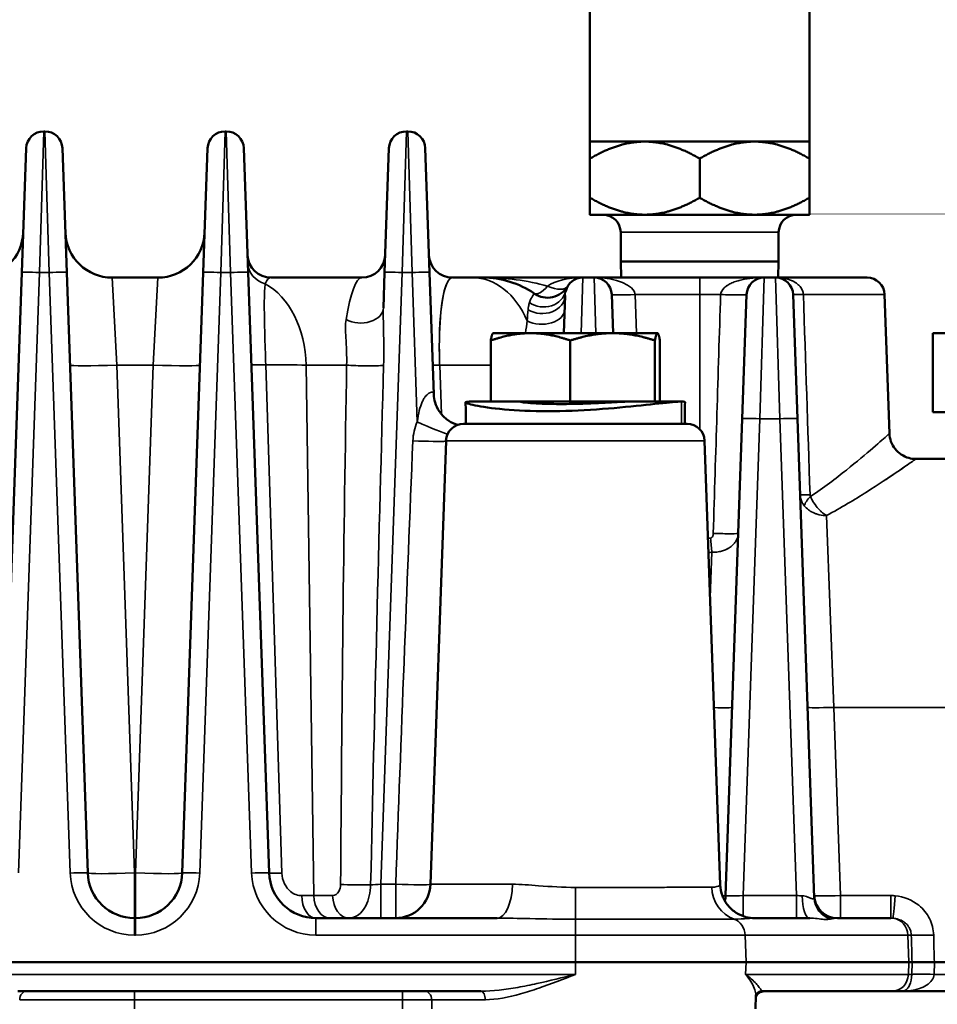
# Model space of a CAD drawing. Header units: inches. Extents: x 1 to 237, y 4 to 150.
# Tile 50 of 151: x 42.09 to 45.22, y 128.65 to 132.01. Entities that reach past the tile are written whole.
import ezdxf

# ---------------------------------------------------------------- set-up
doc = ezdxf.new("R2010")
doc.units = ezdxf.units.IN
doc.header["$LTSCALE"] = 7
doc.header["$MEASUREMENT"] = 0
for name, color, linetype, lineweight in [('Dimension (ANSI)', 7, 'Continuous', 25), ('Visible (ANSI)', 7, 'Continuous', 50), ('Visible Narrow (ANSI)', 7, 'Continuous', 35)]:
    doc.layers.add(name, color=color, linetype=linetype, lineweight=lineweight)
doc.styles.add('Dimension Text', font='tahoma.ttf')
doc.dimstyles.new('Dual Dimension', dxfattribs={"dimscale": 7, "dimtxt": 0.12, "dimasz": 0.098425, "dimexe": 0.125, "dimexo": 0.0625, "dimgap": 0.031496, "dimtad": 0, "dimtih": 1, "dimtoh": 1, "dimrnd": 1e-08, "dimzin": 4, "dimdsep": 46, "dimtxsty": 'Dimension Text', "dimcen": 0.09, "dimdle": 0.393701, "dimclrd": 256, "dimclre": 256, "dimclrt": 256, "dimadec": 0, "dimazin": 1, "dimtfac": 1, "dimtofl": 0, "dimtmove": 0, "dimatfit": 3, "dimfxl": 1, "dimtolj": 1, "dimtzin": 4, "dimlwd": -1, "dimlwe": -1, "dimarcsym": 0})

# ---------------------------------------------------------------- blocks, each defined once
blk = doc.blocks.new('*D8')
at = {"layer": 'Defpoints', "color": 0, "transparency": 16777216}
for p in [(25.3817, 133.9097), (45.8457, 133.9097), (38.3304, 57.2303)]:
    blk.add_point(p, dxfattribs=at)
at = {"layer": 'Dimension (ANSI)', "transparency": 16777216}
for p, q in [((45.4082, 133.9097), (24.5067, 133.9097)), ((25.3817, 133.2207), (25.3817, 97.4558)), ((25.3817, 57.9193), (25.3817, 93.6842)), ((37.8929, 57.2303), (24.5067, 57.2303))]:
    blk.add_line(p, q, dxfattribs=at)
for points in [[(25.2668, 133.2207), (25.4965, 133.2207), (25.3817, 133.9097)], [(25.2668, 57.9193), (25.4965, 57.9193), (25.3817, 57.2303)]]:
    blk.add_solid(points, dxfattribs=at)
at = {"layer": 'Dimension (ANSI)', "transparency": 16777216, "insert": (25.3817, 95.57), "char_height": 0.84, "attachment_point": 5, "style": 'Dimension Text'}
blk.add_mtext('\\A1;{\\H3.0x;(}\\S76.68^ 1947.7 mm;{\\H3.0x;)}', dxfattribs=at)
blk = doc.blocks.new('*D9')
at = {"layer": 'Defpoints', "color": 0, "transparency": 16777216}
for p in [(66.3071, 137.5674), (66.3071, 126.7502), (31.7642, 110.5335)]:
    blk.add_point(p, dxfattribs=at)
at = {"layer": 'Dimension (ANSI)', "transparency": 16777216}
for p, q in [((31.7642, 110.971), (31.7642, 138.4424)), ((66.3071, 127.1877), (66.3071, 138.4424)), ((32.4532, 137.5674), (45.1175, 137.5674)), ((65.6181, 137.5674), (52.9538, 137.5674))]:
    blk.add_line(p, q, dxfattribs=at)
for points in [[(32.4532, 137.6823), (32.4532, 137.4526), (31.7642, 137.5674)], [(65.6181, 137.6823), (65.6181, 137.4526), (66.3071, 137.5674)]]:
    blk.add_solid(points, dxfattribs=at)
at = {"layer": 'Dimension (ANSI)', "transparency": 16777216, "insert": (49.0356, 137.5674), "char_height": 0.84, "attachment_point": 5, "style": 'Dimension Text'}
blk.add_mtext('\\A1;{\\H3.0x;(}\\S34.54^ 877.4 mm;{\\H3.0x;)}', dxfattribs=at)

msp = doc.modelspace()

# ---------------------------------------------------------------- linework, layer by layer
at = {"layer": 'Visible (ANSI)'}
for p, q in [((44.0372, 132.7217), (44.0372, 131.5967)), ((44.7872, 132.7217), (44.7872, 131.5967)), ((42.1742, 131.6317), (42.1701, 131.6317)), ((42.7942, 131.6317), (42.7901, 131.6317)), ((43.4142, 131.6317), (43.4101, 131.6317)), ((44.0372, 131.5967), (44.2247, 131.5967)), ((44.2247, 131.5967), (44.5997, 131.5967)), ((44.5997, 131.5967), (44.7872, 131.5967)), ((42.0953, 131.1491), (42.1102, 131.5738)), ((42.2342, 131.5738), (42.249, 131.1491)), ((42.7153, 131.1491), (42.7302, 131.5738)), ((42.8542, 131.5738), (42.869, 131.1491)), ((43.3353, 131.1491), (43.3502, 131.5738)), ((43.4742, 131.5738), (43.489, 131.1491)), ((44.0372, 131.5386), (44.0372, 131.4047)), ((44.4122, 131.5386), (44.4122, 131.4047)), ((44.7872, 131.5386), (44.7872, 131.4047)), ((44.0372, 131.3467), (44.2247, 131.3467)), ((44.2247, 131.3467), (44.5997, 131.3467)), ((44.5997, 131.3467), (44.7872, 131.3467)), ((44.1422, 131.1867), (44.1422, 131.2867)), ((44.6822, 131.1867), (44.6822, 131.2867)), ((44.1422, 131.1867), (44.6822, 131.1867)), ((44.1441, 131.1317), (44.1422, 131.1867)), ((44.6803, 131.1317), (44.6822, 131.1867)), ((42.0953, 131.1491), (42.0236, 129.0961)), ((42.3207, 129.0961), (42.249, 131.1491)), ((42.7153, 131.1491), (42.6436, 129.0961)), ((42.9407, 129.0961), (42.869, 131.1491)), ((43.3353, 131.1491), (43.3311, 131.0283)), ((43.5036, 130.7325), (43.489, 131.1491)), ((42.5602, 131.1317), (42.4042, 131.1317)), ((43.2575, 131.1317), (42.9469, 131.1317)), ((43.636, 131.1317), (43.5669, 131.1317)), ((43.636, 131.1317), (43.6711, 131.1317)), ((44.0127, 131.1317), (43.6711, 131.1317)), ((44.0517, 131.1317), (44.0127, 131.1317)), ((44.4122, 131.1317), (44.0517, 131.1317)), ((44.4122, 131.1317), (44.6327, 131.1317)), ((44.6717, 131.1317), (44.6327, 131.1317)), ((44.6717, 131.1317), (44.9842, 131.1317)), ((43.9481, 130.9417), (43.9526, 131.0703)), ((44.1117, 131.0738), (44.1163, 130.9417)), ((44.5579, 130.6491), (44.5727, 131.0738)), ((44.7317, 131.0738), (44.7465, 130.6491)), ((45.0442, 131.0738), (45.0608, 130.5985)), ((43.698, 130.7077), (43.698, 130.9166)), ((43.7062, 130.9417), (43.7058, 130.9414)), ((43.834, 130.9417), (43.7062, 130.9417)), ((44.1146, 130.9417), (43.834, 130.9417)), ((43.9701, 130.7077), (43.9701, 130.9166)), ((44.2678, 130.9417), (44.1146, 130.9417)), ((44.2592, 130.7077), (44.2592, 130.9166)), ((44.2682, 130.9417), (44.2678, 130.9417)), ((44.2682, 130.9417), (44.2686, 130.9414)), ((44.2764, 130.7077), (44.2764, 130.9166)), ((45.2092, 130.9417), (46.6692, 130.9417)), ((45.2092, 130.9417), (45.2092, 130.6717)), ((43.6244, 130.7077), (43.698, 130.7077)), ((43.9701, 130.7077), (43.698, 130.7077)), ((43.7997, 130.7071), (43.7997, 130.7077)), ((44.2592, 130.7077), (43.9701, 130.7077)), ((43.9872, 130.6768), (43.9872, 130.6768)), ((44.2647, 130.7077), (44.2592, 130.7077)), ((44.2647, 130.7077), (44.35, 130.7077)), ((44.5579, 130.6491), (44.5009, 129.0189)), ((44.8037, 129.0116), (44.7465, 130.6491)), ((46.6692, 130.6717), (45.2092, 130.6717)), ((44.3692, 130.6317), (43.6051, 130.6317)), ((43.5452, 130.5738), (43.4922, 129.0575)), ((44.4292, 130.5738), (44.4822, 129.0562)), ((45.9942, 130.5117), (45.1507, 130.5117)), ((44.8511, 130.1777), (44.8511, 130.1777)), ((44.1099, 129.0468), (44.1099, 129.0468)), ((42.4837, 128.9417), (42.4806, 128.9417)), ((43.72, 128.9417), (43.1006, 128.9417)), ((44.7882, 128.9417), (44.5996, 128.9417)), ((45.0658, 128.9417), (44.8834, 128.9417)), ((39.7363, 128.7917), (43.9881, 128.7917)), ((44.5707, 128.7917), (43.9881, 128.7917)), ((44.5707, 128.7917), (45.127, 128.7917)), ((45.138, 128.7917), (45.127, 128.7917)), ((46.0522, 128.7917), (45.2143, 128.7917)), ((42.0816, 128.6917), (43.6646, 128.6917)), ((44.6236, 128.6917), (45.0692, 128.6917)), ((45.1025, 128.6917), (45.0692, 128.6917)), ((45.1025, 128.6917), (46.0508, 128.6917)), ((44.6025, 128.6317), (44.604, 128.6768))]:
    msp.add_line(p, q, dxfattribs=at)
for centre, radius, start, end in [((42.1701, 131.5717), 0.06, 90, 178), ((42.1742, 131.5717), 0.06, 2, 90), ((42.7901, 131.5717), 0.06, 90, 178), ((42.7942, 131.5717), 0.06, 2, 90), ((43.4101, 131.5717), 0.06, 90, 178), ((43.4142, 131.5717), 0.06, 2, 90), ((44.0822, 131.2867), 0.06, 0, 90), ((44.7422, 131.2867), 0.06, 90, 180), ((41.9402, 131.2917), 0.16, 270, 358), ((42.4042, 131.2917), 0.16, 182, 270), ((42.5602, 131.2917), 0.16, 270, 358), ((42.9469, 131.2117), 0.08, 182, 270), ((43.2575, 131.2117), 0.08, 270, 358), ((43.5669, 131.2117), 0.08, 182, 270), ((43.2569, 131.1941), 0.08, 257.163, 257.1651), ((43.6711, 130.8217), 0.31, 55.4694, 90), ((44.0127, 131.0717), 0.06, 90, 166.4539), ((44.0517, 131.0717), 0.06, 2, 90), ((44.6327, 131.0717), 0.06, 90, 178), ((44.6717, 131.0717), 0.06, 2, 90), ((44.9842, 131.0717), 0.06, 2, 90), ((43.3911, 130.8217), 0.31, 61.0389, 61.0405), ((43.8922, 131.1429), 0.08, 235.4694, 329.388), ((43.6051, 130.5717), 0.06, 90, 178), ((44.3692, 130.5717), 0.06, 2, 90), ((42.4806, 129.1017), 0.16, 182, 270), ((42.4837, 129.1017), 0.16, 270, 358), ((43.1006, 129.1017), 0.16, 182, 270), ((43.3723, 129.0617), 0.12, 270, 358), ((44.302, 129.0617), 0.12, 187.0787, 187.0804), ((44.421, 129.0217), 0.08, 344.7758, 358), ((44.8834, 129.0217), 0.08, 182, 270), ((43.1513, 129.0317), 0.09, 294.7885, 294.8856), ((44.6327, 128.6617), 0.03, 90, 164.1614)]:
    msp.add_arc(centre, radius, start, end, dxfattribs=at)
for centre, major_axis, ratio, start_param, end_param in [((43.6636, 130.1666), (0.1216, 0.9579), 0.968243, 0.09746, 0.119133), ((44.8433, 130.3242), (0.0266, -0.001), 0.231322, 4.770008, 4.811272)]:
    msp.add_ellipse(centre, major_axis=major_axis, ratio=ratio, start_param=start_param, end_param=end_param, dxfattribs=at)
for points, weights in [([(44.0372, 131.5386), (44.0372, 131.5967), (44.0372, 131.5967)], [1, 1.0379548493, 1]), ([(44.2247, 131.5967), (44.1377, 131.5967), (44.0372, 131.5386)], [1, 1.0379548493, 1]), ([(44.4122, 131.5386), (44.3117, 131.5967), (44.2247, 131.5967)], [1, 1.0379548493, 1]), ([(44.5997, 131.5967), (44.5127, 131.5967), (44.4122, 131.5386)], [1, 1.0379548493, 1]), ([(44.7872, 131.5386), (44.6867, 131.5967), (44.5997, 131.5967)], [1, 1.0379548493, 1]), ([(44.7872, 131.5967), (44.7872, 131.5967), (44.7872, 131.5386)], [1, 1.0379548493, 1]), ([(44.0372, 131.4047), (44.1377, 131.3467), (44.2247, 131.3467)], [1, 1.0379548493, 1]), ([(44.0372, 131.3467), (44.0372, 131.3467), (44.0372, 131.4047)], [1, 1.0379548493, 1]), ([(44.2247, 131.3467), (44.3117, 131.3467), (44.4122, 131.4047)], [1, 1.0379548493, 1]), ([(44.4122, 131.4047), (44.5127, 131.3467), (44.5997, 131.3467)], [1, 1.0379548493, 1]), ([(44.5997, 131.3467), (44.6867, 131.3467), (44.7872, 131.4047)], [1, 1.0379548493, 1]), ([(44.7872, 131.4047), (44.7872, 131.3467), (44.7872, 131.3467)], [1, 1.0379548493, 1]), ([(43.834, 130.9417), (43.7709, 130.9417), (43.698, 130.9166)], [1, 1.0379548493, 1]), ([(43.698, 130.9166), (43.7022, 130.9393), (43.7058, 130.9414)], [1, 1.03433853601, 1.00654350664]), ([(43.9701, 130.9166), (43.8972, 130.9417), (43.834, 130.9417)], [1, 1.0379548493, 1]), ([(44.1146, 130.9417), (44.0475, 130.9417), (43.9701, 130.9166)], [1, 1.0379548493, 1]), ([(44.2592, 130.9166), (44.1817, 130.9417), (44.1146, 130.9417)], [1, 1.0379548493, 1]), ([(44.2678, 130.9417), (44.2638, 130.9417), (44.2592, 130.9166)], [1, 1.0379548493, 1]), ([(44.2764, 130.9166), (44.2718, 130.9417), (44.2678, 130.9417)], [1, 1.0379548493, 1])]:
    msp.add_rational_spline(points, weights, degree=2, dxfattribs=at)
for points, knots in [([(43.6741, 131.1317), (43.6733, 131.1317), (43.6724, 131.1317), (43.6714, 131.1317), (43.6713, 131.1317), (43.6711, 131.1317)], [-0.007669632, -0.007669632, -0.007669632, -0.007669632, 0, 0, 0.001277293, 0.001277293, 0.001277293, 0.001277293]), ([(43.6711, 131.1317), (43.6713, 131.1317), (43.6715, 131.1317), (43.6719, 131.1317), (43.672, 131.1317), (43.6723, 131.1317), (43.6726, 131.1317), (43.6729, 131.1317), (43.6731, 131.1317), (43.6732, 131.1317)], [0, 0, 0, 0, 0.001814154, 0.001814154, 0.002738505, 0.002738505, 0.00459507, 0.00459507, 0.005631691, 0.005631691, 0.005631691, 0.005631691]), ([(43.5036, 130.7325), (43.5039, 130.7234), (43.5055, 130.7139), (43.5113, 130.6943), (43.516, 130.6842), (43.5288, 130.6646), (43.5375, 130.6553), (43.5566, 130.6403), (43.5674, 130.6346), (43.5805, 130.63), (43.5833, 130.6292), (43.5859, 130.6285)], [0, 0, 0, 0, 0.0757488, 0.0757488, 0.1622644, 0.1622644, 0.2601964, 0.2601964, 0.3564399, 0.3564399, 0.3821728, 0.3821728, 0.3821728, 0.3821728]), ([(43.7997, 130.7071), (43.7997, 130.7069), (43.8003, 130.7067), (43.8049, 130.7057), (43.8135, 130.7046), (43.8373, 130.7025), (43.854, 130.7014), (43.8939, 130.6998), (43.917, 130.6994), (43.9398, 130.6994), (43.9626, 130.6994), (43.9881, 130.6998), (44.0376, 130.7014), (44.0616, 130.7025), (44.1022, 130.7046), (44.1215, 130.7057), (44.1517, 130.7072), (44.1626, 130.7077), (44.1686, 130.7077)], [2.271818, 2.271818, 2.271818, 2.271818, 2.333457, 2.333457, 2.512954, 2.512954, 2.69245, 2.69245, 2.871947, 2.871947, 2.871947, 3.051444, 3.051444, 3.230941, 3.230941, 3.410438, 3.410438, 3.589934, 3.589934, 3.589934, 3.589934]), ([(45.0608, 130.5985), (45.0611, 130.5892), (45.0629, 130.5798), (45.0694, 130.5621), (45.0741, 130.5536), (45.0859, 130.5386), (45.0931, 130.532), (45.1091, 130.5215), (45.1179, 130.5174), (45.1347, 130.5128), (45.1427, 130.5116), (45.1507, 130.5116)], [0.0001246, 0.0001246, 0.0001246, 0.0001246, 0.0709243, 0.0709243, 0.1434791, 0.1434791, 0.2165117, 0.2165117, 0.2887375, 0.2887375, 0.3493883, 0.3493883, 0.3493883, 0.3493883]), ([(44.8457, 130.3179), (44.8456, 130.318), (44.8455, 130.3181), (44.8454, 130.3181), (44.8452, 130.3182), (44.845, 130.3183), (44.8449, 130.3184)], [-0.0001298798, -0.0001298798, -0.0001298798, -0.0001298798, 0, 0, 0, 0.0002072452, 0.0002072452, 0.0002072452, 0.0002072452]), ([(44.4822, 129.0562), (44.4827, 129.0434), (44.4853, 129.0305), (44.4943, 129.0064), (44.5009, 128.9948), (44.5172, 128.9751), (44.5269, 128.9667), (44.5477, 128.9536), (44.5591, 128.9486), (44.5804, 128.9429), (44.5906, 128.9417), (44.5996, 128.9417)], [0, 0, 0, 0, 0.0997136, 0.0997136, 0.2003739, 0.2003739, 0.2985207, 0.2985207, 0.3963465, 0.3963465, 0.4825044, 0.4825044, 0.4825044, 0.4825044]), ([(45.138, 128.7917), (45.1405, 128.7917), (45.1444, 128.7917), (45.1493, 128.7917), (45.1542, 128.7917), (45.1602, 128.7917), (45.1669, 128.7917), (45.169, 128.7917), (45.171, 128.7917), (45.173, 128.7917), (45.1765, 128.7917), (45.18, 128.7917), (45.1831, 128.7917), (45.1853, 128.7917), (45.1874, 128.7917), (45.1894, 128.7917), (45.1974, 128.7917), (45.2059, 128.7917), (45.2143, 128.7917)], [0, 0, 0, 0, 0.0643046, 0.0643046, 0.0643046, 0.1285716, 0.1285716, 0.1285716, 0.1479107, 0.1479107, 0.1479107, 0.1828104, 0.1828104, 0.1828104, 0.2081261, 0.2081261, 0.2081261, 0.3138703, 0.3138703, 0.3138703, 0.3138703]), ([(44.6236, 128.6917), (44.6199, 128.6917), (44.6142, 128.6899), (44.607, 128.684), (44.6053, 128.6808), (44.6042, 128.6779), (44.6041, 128.6773), (44.6041, 128.6769)], [0, 0, 0, 0, 0.1057235, 0.1057235, 0.203606, 0.203606, 0.2588626, 0.2588626, 0.2588626, 0.2588626])]:
    msp.add_open_spline(points, degree=3, knots=knots, dxfattribs=at)
for points in [[(43.6944, 131.1314), (43.6945, 131.1314), (43.6945, 131.1314), (43.6946, 131.1314)], [(43.6244, 130.7077), (43.6102, 130.7077), (43.6066, 130.7029), (43.6767, 130.687), (43.8086, 130.6742), (43.9755, 130.6742), (44.1446, 130.687), (44.2827, 130.7029), (44.3358, 130.7077), (44.35, 130.7077)], [(43.6131, 130.6317), (43.6128, 130.6563), (43.6125, 130.6809), (43.6122, 130.7055)], [(44.35, 130.7077), (44.3581, 130.7077), (44.3622, 130.7069), (44.3621, 130.7055)], [(44.3621, 130.7055), (44.3619, 130.6809), (44.3616, 130.6563), (44.3613, 130.6317)], [(43.1891, 128.95), (43.1891, 128.95), (43.189, 128.95), (43.189, 128.95)], [(45.1168, 128.6921), (45.1169, 128.6921), (45.117, 128.6921), (45.1171, 128.6921)], [(44.604, 128.6768), (44.604, 128.6768), (44.604, 128.6768), (44.604, 128.6768)]]:
    msp.add_open_spline(points, degree=3, dxfattribs=at)
at = {"layer": 'Visible Narrow (ANSI)'}
for p, q in [((42.1701, 131.6317), (42.1553, 131.1491)), ((42.1891, 131.1491), (42.1742, 131.6317)), ((42.7901, 131.6317), (42.7753, 131.1491)), ((42.8091, 131.1491), (42.7942, 131.6317)), ((43.4101, 131.6317), (43.3953, 131.1491)), ((43.4291, 131.1491), (43.4142, 131.6317)), ((44.6822, 131.2867), (44.1422, 131.2867)), ((42.0836, 129.0961), (42.1553, 131.1491)), ((42.1553, 131.1491), (42.1891, 131.1491)), ((42.1891, 131.1491), (42.2608, 129.0961)), ((42.7036, 129.0961), (42.7753, 131.1491)), ((42.7753, 131.1491), (42.8091, 131.1491)), ((42.8091, 131.1491), (42.8808, 129.0961)), ((43.3223, 129.0575), (43.3953, 131.1491)), ((43.3953, 131.1491), (43.4291, 131.1491)), ((43.4291, 131.1491), (43.4469, 130.6385)), ((42.4042, 131.1317), (42.42, 130.8325)), ((42.5444, 130.8325), (42.5602, 131.1317)), ((44.0127, 131.1317), (44.0068, 130.9417)), ((44.0575, 130.9417), (44.0517, 131.1317)), ((44.4122, 131.1317), (44.4122, 131.0738)), ((44.6327, 131.1317), (44.6178, 130.6491)), ((44.6865, 130.6491), (44.6717, 131.1317)), ((42.9484, 131.0973), (42.9484, 131.0973)), ((42.9514, 131.0951), (42.9514, 131.0951)), ((44.1962, 130.9417), (44.1916, 131.0738)), ((44.1916, 131.0738), (44.4122, 131.0738)), ((44.4122, 131.0738), (44.4122, 130.6136)), ((44.4837, 131.0738), (44.4122, 131.0738)), ((45.0442, 131.0738), (44.7668, 131.0738)), ((43.8747, 131.0313), (43.8747, 131.0313)), ((42.4806, 129.0961), (42.42, 130.8325)), ((42.42, 130.8325), (42.5444, 130.8325)), ((42.5444, 130.8325), (42.4837, 129.0961)), ((42.9843, 129.0959), (42.9292, 130.8334)), ((43.0672, 130.8325), (43.2055, 130.8325)), ((43.0935, 129.0189), (43.0672, 130.8325)), ((43.5294, 130.6651), (43.5235, 130.8325)), ((43.5235, 130.8325), (43.698, 130.8325)), ((43.6244, 130.6998), (43.6244, 130.6998)), ((44.35, 130.6317), (44.35, 130.7077)), ((44.5609, 129.0189), (44.6178, 130.6491)), ((44.6178, 130.6491), (44.6865, 130.6491)), ((44.6865, 130.6491), (44.7435, 129.0189)), ((44.4292, 130.5738), (43.5452, 130.5738)), ((44.8457, 130.3179), (44.8709, 129.6624)), ((44.4479, 130.0378), (44.4539, 130.1924)), ((44.8934, 129.0189), (44.8709, 129.6624)), ((46.0218, 129.6624), (44.8709, 129.6624)), ((42.4837, 129.0961), (42.4806, 129.0961)), ((42.4806, 129.0961), (42.4806, 128.9417)), ((42.4837, 128.9417), (42.4837, 129.0961)), ((43.3732, 129.0575), (43.3223, 129.0575)), ((43.3223, 129.0575), (43.3223, 128.9417)), ((43.3732, 129.0575), (43.3732, 128.9417)), ((43.4922, 129.0575), (43.7721, 129.0575)), ((44.1534, 129.0468), (44.1534, 129.0468)), ((43.1575, 129.0189), (43.0935, 129.0189)), ((44.5609, 129.0189), (44.5609, 128.9486)), ((44.7435, 129.0189), (44.5609, 129.0189)), ((44.7435, 129.0189), (44.7435, 128.9417)), ((45.0658, 129.0189), (44.8934, 129.0189)), ((44.8934, 129.0189), (44.8934, 128.9417)), ((45.0658, 128.9417), (45.0658, 129.0189)), ((42.4806, 128.8838), (42.4806, 128.9417)), ((42.4837, 128.9417), (42.4837, 128.8838)), ((43.1006, 128.8838), (43.1006, 128.9417)), ((43.9881, 128.9381), (43.9881, 128.8838)), ((42.4806, 128.8838), (42.4837, 128.8838)), ((43.1006, 128.8838), (43.9881, 128.8838)), ((43.9881, 128.7917), (43.9881, 128.8838)), ((44.5676, 128.8838), (43.9881, 128.8838)), ((44.5676, 128.8838), (45.1239, 128.8838)), ((44.5707, 128.7917), (44.5676, 128.8838)), ((45.1356, 128.8838), (45.1239, 128.8838)), ((45.127, 128.7917), (45.1239, 128.8838)), ((43.9881, 128.7496), (43.9881, 128.7917)), ((44.5693, 128.7496), (44.5707, 128.7917)), ((45.1256, 128.7496), (45.127, 128.7917)), ((45.138, 128.7917), (45.1369, 128.7496)), ((45.2132, 128.7496), (45.2143, 128.7917)), ((43.9881, 128.7496), (42.0366, 128.7496)), ((45.1256, 128.7496), (44.5693, 128.7496)), ((45.1256, 128.7496), (45.1369, 128.7496)), ((46.0508, 128.7496), (45.2132, 128.7496)), ((42.4803, 128.6627), (42.4803, 128.6917)), ((43.3968, 128.6627), (43.3968, 128.6917)), ((42.088, 128.6627), (42.4803, 128.6627)), ((42.4803, 128.6317), (42.4803, 128.6627)), ((42.4803, 128.6627), (43.3968, 128.6627)), ((43.3968, 128.6627), (43.3968, 128.6317)), ((43.3968, 128.6627), (43.4963, 128.6627)), ((43.4972, 128.6317), (43.4963, 128.6627)), ((43.6796, 128.6627), (43.4963, 128.6627))]:
    msp.add_line(p, q, dxfattribs=at)
for centre, start, end in [((42.4806, 129.1038), 182, 270), ((42.4837, 129.1038), 270, 358), ((43.1006, 129.1038), 182, 270)]:
    msp.add_arc(centre, 0.22, start, end, dxfattribs=at)
for centre, major_axis, ratio, start_param, end_param in [((42.9478, 131.1853), (-0.08, -0.0028), 0.963744, 0, 1.278746), ((42.1553, 131.147), (-0.06, 0.0021), 0.034878, 4.713607, 6.283185), ((42.1891, 131.147), (0.06, 0.0021), 0.034878, 0, 1.569578), ((42.7753, 131.147), (-0.06, 0.0021), 0.034878, 4.713607, 6.283185), ((42.8091, 131.147), (0.06, 0.0021), 0.034878, 0, 1.569578), ((43.3953, 131.147), (-0.06, 0.0021), 0.034878, 4.713607, 6.283185), ((43.4291, 131.147), (0.06, 0.0021), 0.034878, 0, 1.569578), ((42.9605, 130.8217), (-0.0141, 0.31), 0.182116, 6.27491, 6.644653), ((43.2439, 130.8217), (-0.0141, -0.31), 0.182116, 3.149868, 4.153872), ((43.5805, 130.8217), (-0.0141, 0.31), 0.182116, 6.27491, 7.810799), ((43.636, 130.8217), (0, 0.31), 0.707107, 5.263122, 6.283185), ((44.0127, 131.0717), (-0.14, 0), 0.428571, 4.712389, 5.748904), ((44.0517, 131.0717), (0.14, 0), 0.428571, 0.034907, 1.570796), ((42.8482, 130.8217), (0, 0.31), 0.707107, 4.747296, 5.913442), ((43.5805, 130.8217), (0.0141, -0.31), 0.182116, 3.538158, 4.669207), ((43.8766, 131.1045), (0.0778, -0.0187), 0.912635, 4.31081, 6.28318), ((43.8922, 131.1429), (-0.0453, -0.0659), 0.317985, 0, 1.137892), ((43.8922, 131.1429), (0.0689, -0.0407), 0.453776, 4.974694, 6.283185), ((43.8726, 131.0731), (0.08, -0.0028), 0.805703, 4.112043, 6.283185), ((43.9045, 131.1341), (-0.0479, -0.0641), 0.980372, 1.30646, 1.30649), ((44.1916, 131.0765), (-0.08, -0.0028), 0.034878, 0, 1.569578), ((44.4928, 131.0765), (0.08, -0.0028), 0.03907, 4.600351, 6.283185), ((44.8116, 131.0765), (-0.08, -0.0028), 0.018504, 0, 0.974529), ((42.9514, 131.0835), (-0.08, -0.0028), 0.671235, 1.19952, 1.199569), ((43.2512, 131.0311), (0.08, -0.0028), 0.682747, 4.096808, 6.283185), ((43.871, 131.0258), (0.08, -0.0028), 0.670136, 4.088835, 6.283185), ((43.8262, 130.8446), (0.008, 0.2333), 0.044004, 0.711092, 0.932157), ((43.8639, 130.8217), (-0.0141, -0.31), 0.182116, 4.169931, 4.323184), ((42.42, 130.8381), (-0.1599, -0.0056), 0.034878, 0, 1.569578), ((42.5444, 130.8381), (0.1599, -0.0056), 0.034878, 4.713607, 6.283185), ((42.96, 130.8364), (-0.08, -0.0028), 0.02634, 0, 1.173803), ((42.7633, 130.8217), (0.43, 0.0045), 0.025157, 0.7855, 1.17453), ((43.2897, 129.7389), (-0.041, -4.0091), 0.02472, 4.436378, 4.883594), ((43.2621, 130.8353), (-0.08, 0.0014), 0.066466, 0.787005, 2.632172), ((43.3462, 129.7417), (-0.0976, -4.0091), 0.0106, 4.437368, 4.884584), ((42.9508, 130.8217), (-0.7501, -0.0108), 0.01441, 4.179182, 4.179183), ((43.58, 130.8353), (-0.08, -0.0028), 0.014454, 0, 0.784894), ((43.5799, 130.8407), (0.08, 0.0028), 0.034878, 3.926375, 3.926382), ((44.6178, 130.647), (-0.06, 0.0021), 0.034878, 4.713607, 6.283185), ((44.6865, 130.647), (0.06, 0.0021), 0.034878, 0, 1.569578), ((43.5668, 130.5775), (-0.0384, -0.1501), 0.862667, 4.521756, 4.95389), ((43.4469, 130.6427), (0.1098, -0.0484), 0.03194, 4.726462, 5.950417), ((43.4319, 130.5779), (0.1199, -0.0049), 0.034871, 4.71381, 5.949271), ((44.8355, 130.392), (-0.08, -0.0028), 0.018118, 0, 0.957212), ((44.8372, 130.3862), (-0.0662, -0.0449), 0.340166, 5.232516, 5.930002), ((44.7978, 130.3948), (0.0042, 0.0137), 0.522094, 2.150348, 2.70554), ((44.4343, 130.5036), (0.3499, 0.038), 0.748049, 4.649845, 4.674095), ((44.4539, 130.2433), (-0.0057, 0.0798), 0.058581, 1.601622, 2.259531), ((44.4642, 130.26), (0.08, -0.0028), 0.037419, 4.643342, 6.283185), ((44.4363, 130.4348), (0.3943, 0.024), 0.61514, 4.690676, 4.719386), ((44.4335, 129.6655), (0.0899, -0.0031), 0.034878, 5.025385, 6.283185), ((44.8709, 129.6655), (-0.0899, -0.0031), 0.034878, 0, 1.569578), ((42.2608, 129.094), (0.06, 0.0021), 0.034878, 0, 1.569578), ((42.4806, 129.1017), (-0.1599, -0.0056), 0.034878, 0, 1.569578), ((42.4837, 129.1017), (0.1599, -0.0056), 0.034878, 4.713607, 6.283185), ((42.7036, 129.094), (-0.06, 0.0021), 0.034878, 4.713607, 6.283185), ((42.8808, 129.094), (0.06, 0.0021), 0.034878, 0, 1.569578), ((43.0207, 129.0989), (-0.08, -0.0028), 0.02443, 0, 1.09697), ((43.2416, 129.0597), (-0.08, 0.0005), 0.05526, 0.786319, 2.184546), ((43.3225, 129.0617), (-0.0602, -0.0042), 0.068996, 0.948479, 1.562315), ((43.3732, 129.0617), (0.1199, -0.0044), 0.034876, 4.713674, 6.160842), ((43.72, 129.0617), (0, -0.12), 0.434505, 0, 1.53589), ((43.9881, 129.0508), (0.0001, -0.12), 0.001434, 4.747295, 5.93476), ((44.302, 129.0617), (0, 0.12), 0.511986, 1.693493, 1.693504), ((44.5664, 129.0518), (0.0006, -0.12), 0.941433, 4.742364, 5.94654), ((42.7893, 129.0217), (-0.4301, 0.0012), 0.00649, 2.227367, 2.356306), ((43.1006, 129.0217), (0, -0.08), 0.610258, 4.748864, 6.283185), ((43.15, 129.0217), (0, -0.08), 0.707107, 4.747296, 6.283185), ((43.2141, 129.0217), (0, -0.08), 0.707107, 4.747296, 6.283185), ((44.411, 129.0217), (-0.09, 0.0028), 0.031002, 2.644261, 3.141472), ((44.5611, 129.0217), (-0.0601, -0.0028), 0.046197, 6.279413, 7.848991), ((44.7433, 129.0217), (-0.0601, 0.0028), 0.046197, 1.575787, 1.900845), ((44.7882, 129.0217), (0, -0.08), 0.319482, 4.756607, 6.283185), ((44.8934, 129.0217), (-0.09, -0.0028), 0.031002, 0.00012, 1.569699), ((44.8836, 129.0144), (-0.08, -0.0028), 0.993364, 0, 1.233333), ((45.064, 128.8789), (0.1484, 0.0141), 0.938558, 1.36831, 1.46996), ((45.0809, 129.0209), (-0.0076, -0.0796), 0.003336, 0.034714, 1.536049), ((44.5113, 128.8817), (0, 0.06), 0.939693, 4.747296, 5.951467), ((44.8883, 128.8817), (-0.0749, 0.0104), 0.789118, 4.886295, 5.209193), ((45.064, 128.8817), (0.0738, 0.0042), 0.811518, 1.398424, 1.500073), ((45.0676, 128.8817), (0, 0.06), 0.939693, 4.747296, 6.181535), ((45.212, 128.8865), (-0.08, -0.0021), 0.034888, 0.300179, 1.569898), ((45.0692, 128.7517), (0, -0.06), 0.939693, 0, 1.53589), ((45.2132, 128.7468), (-0.08, 0.0021), 0.034888, 4.713286, 5.981452), ((42.1113, 128.6617), (0, 0.03), 0.777461, 0, 1.53589), ((43.4723, 128.6617), (0, 0.03), 0.798985, 4.747296, 6.283185), ((43.6646, 128.6617), (0, 0.03), 0.501163, 4.747296, 6.283185)]:
    msp.add_ellipse(centre, major_axis=major_axis, ratio=ratio, start_param=start_param, end_param=end_param, dxfattribs=at)
for points in [[(43.8922, 131.1022), (43.8237, 131.1224), (43.7486, 131.1314), (43.6741, 131.1317)], [(43.961, 131.1022), (43.961, 131.1022), (43.961, 131.1022), (43.9611, 131.1021)], [(44.5034, 131.103), (44.5049, 131.1041), (44.5064, 131.1051), (44.508, 131.1061)], [(44.4837, 131.0738), (44.4754, 130.8016), (44.467, 130.5294), (44.4586, 130.2572)], [(44.7895, 130.3892), (44.7819, 130.6174), (44.7743, 130.8456), (44.7668, 131.0738)], [(43.5277, 131.0141), (43.5277, 131.0142), (43.5277, 131.0143), (43.5277, 131.0144)], [(43.881, 130.9723), (43.881, 130.9724), (43.881, 130.9724), (43.881, 130.9724)], [(43.4319, 130.5738), (43.4113, 130.0684), (43.3918, 129.5629), (43.3732, 129.0575)], [(45.1204, 130.4902), (45.1032, 130.4781), (45.0791, 130.4615), (45.0495, 130.4419)], [(44.5086, 130.2055), (44.5073, 130.2048), (44.5059, 130.2041), (44.5046, 130.2034)], [(45.1356, 128.8838), (45.1364, 128.8531), (45.1372, 128.8224), (45.138, 128.7917)], [(45.2143, 128.7917), (45.2135, 128.8224), (45.2127, 128.8531), (45.212, 128.8838)]]:
    msp.add_open_spline(points, degree=3, dxfattribs=at)
for points, knots in [([(44.6327, 131.1317), (44.6326, 131.1317), (44.6325, 131.1317), (44.6259, 131.1317), (44.6129, 131.1314), (44.5936, 131.1301), (44.5748, 131.1279), (44.5563, 131.1245), (44.5388, 131.12), (44.5224, 131.114), (44.5076, 131.1064), (44.4912, 131.094), (44.4843, 131.082), (44.4837, 131.0738)], [-0.0009779, -0.0009779, -0.0009779, -0.0009779, 0, 0, 0.0732543, 0.1465085, 0.2197628, 0.2930171, 0.3662713, 0.4395256, 0.5127799, 0.5860341, 0.7325427, 0.7325427, 0.7325427, 0.7325427]), ([(44.5895, 131.1295), (44.5909, 131.1297), (44.605, 131.1311), (44.6194, 131.1317), (44.6325, 131.1317), (44.6326, 131.1317), (44.6327, 131.1317)], [0.569622, 0.569622, 0.569622, 0.569622, 0.5860341, 0.7325427, 0.7325427, 0.7335206, 0.7335206, 0.7335206, 0.7335206]), ([(44.7668, 131.0738), (44.7665, 131.0785), (44.7654, 131.0833), (44.7616, 131.0924), (44.7589, 131.0967), (44.753, 131.1039), (44.75, 131.1068), (44.7417, 131.1136), (44.7359, 131.1171), (44.7283, 131.1207), (44.727, 131.1213), (44.7177, 131.1252), (44.709, 131.1276), (44.6909, 131.1309), (44.6815, 131.1316), (44.6719, 131.1317), (44.6718, 131.1317), (44.6717, 131.1317)], [0, 0, 0, 0, 0.0849796, 0.0849796, 0.1693434, 0.1693434, 0.2344319, 0.2344319, 0.3319511, 0.3319511, 0.3516479, 0.3516479, 0.4701413, 0.4701413, 0.5860799, 0.5860799, 0.587042, 0.587042, 0.587042, 0.587042]), ([(42.9292, 130.8334), (42.9279, 130.87), (42.9266, 130.9063), (42.9257, 130.9398), (42.9249, 130.97), (42.9244, 130.998), (42.9242, 131.022), (42.9242, 131.0247), (42.9241, 131.0274), (42.9241, 131.03), (42.924, 131.0608), (42.9245, 131.0844), (42.926, 131.1001), (42.9263, 131.1036), (42.9267, 131.1068), (42.9272, 131.1096), (42.9272, 131.11), (42.9273, 131.1103), (42.9274, 131.1107)], [0, 0, 0, 0, 0.351282, 0.351282, 0.351282, 0.666836, 0.666836, 0.666836, 0.702563, 0.702563, 0.702563, 1.120806, 1.120806, 1.120806, 1.216044, 1.216044, 1.216044, 1.229486, 1.229486, 1.229486, 1.229486]), ([(43.9526, 131.0703), (43.9527, 131.0745), (43.9531, 131.078), (43.9535, 131.081), (43.9537, 131.0828), (43.954, 131.0843), (43.9543, 131.0857)], [-0.1615432, -0.1615432, -0.1615432, -0.1615432, -0.0608448, -0.0608448, -0.0608448, 0, 0, 0, 0]), ([(43.8304, 131.0464), (43.829, 131.0423), (43.8279, 131.0378), (43.827, 131.0327), (43.8264, 131.0292), (43.8259, 131.0255), (43.8256, 131.0215)], [0.0000002, 0.0000002, 0.0000002, 0.0000002, 0.0961228, 0.0961228, 0.0961228, 0.1615425, 0.1615425, 0.1615425, 0.1615425]), ([(43.8468, 131.077), (43.8468, 131.077), (43.8425, 131.0721), (43.8337, 131.0563), (43.8304, 131.0464)], [0, 0, 0, 0, 0.3162134, 0.5533735, 0.5533735, 0.5533735, 0.5533735]), ([(43.3318, 130.8315), (43.333, 130.8722), (43.3321, 130.9431), (43.3303, 131.0055), (43.3311, 131.0283)], [0, 0, 0, 0, 0.3108178, 0.5439312, 0.5439312, 0.5439312, 0.5439312]), ([(43.2034, 130.9881), (43.2006, 130.9704), (43.2032, 130.9211), (43.2064, 130.8648), (43.2055, 130.8325)], [-0.5439312, -0.5439312, -0.5439312, -0.5439312, -0.3108178, 0, 0, 0, 0]), ([(43.5036, 130.7325), (43.5036, 130.733), (43.5035, 130.7338), (43.5034, 130.7352), (43.5029, 130.7373), (43.5017, 130.739), (43.5002, 130.7398), (43.4984, 130.7401), (43.4948, 130.74), (43.4873, 130.7375), (43.4778, 130.7298), (43.4698, 130.7186), (43.462, 130.7037), (43.4534, 130.6782), (43.4486, 130.6523), (43.4469, 130.6385)], [-0.8145059, -0.8145059, -0.8145059, -0.8145059, -0.7999612, -0.7854164, -0.7563269, -0.6981479, -0.6545137, -0.6399689, -0.5817899, -0.465432, -0.349074, -0.290895, -0.232716, -0.116358, 0, 0, 0, 0]), ([(45.0608, 130.5985), (45.0607, 130.5985), (45.0543, 130.5926), (45.0111, 130.5543), (44.9186, 130.4762), (44.8365, 130.414), (44.791, 130.3834)], [2.5277, 2.5277, 2.5277, 2.5277, 2.798336, 3.340555, 3.882775, 4.424995, 4.424995, 4.424995, 4.424995]), ([(44.8457, 130.3179), (44.8964, 130.3453), (44.9889, 130.4011), (45.0939, 130.4715), (45.1433, 130.5063), (45.1507, 130.5116), (45.1507, 130.5116)], [-4.415416, -4.415416, -4.415416, -4.415416, -3.882775, -3.340555, -2.798336, -2.527705, -2.527705, -2.527705, -2.527705]), ([(44.7556, 130.3892), (44.7557, 130.3846), (44.7564, 130.38), (44.7589, 130.3709), (44.7607, 130.3664), (44.7649, 130.3585), (44.7672, 130.355), (44.7698, 130.3517)], [0, 0, 0, 0, 0.00590304, 0.00590304, 0.01135985, 0.01135985, 0.01575791, 0.01575791, 0.01575791, 0.01575791]), ([(44.8449, 130.3184), (44.8407, 130.321), (44.8364, 130.3241), (44.8298, 130.3296), (44.8274, 130.3317), (44.82, 130.339), (44.8151, 130.3445), (44.8052, 130.3573), (44.8004, 130.3647), (44.7944, 130.376), (44.7926, 130.3797), (44.791, 130.3834)], [0.00020725, 0.00020725, 0.00020725, 0.00020725, 0.00562733, 0.00562733, 0.00878545, 0.00878545, 0.01559782, 0.01559782, 0.02338299, 0.02338299, 0.02697602, 0.02697602, 0.02697602, 0.02697602]), ([(44.7698, 130.3517), (44.774, 130.3464), (44.779, 130.3417), (44.7846, 130.3375), (44.7856, 130.3367), (44.7867, 130.336), (44.7878, 130.3353), (44.7886, 130.3347), (44.7895, 130.3341), (44.7903, 130.3336), (44.7962, 130.3299), (44.8027, 130.3268), (44.8095, 130.3244), (44.8109, 130.3239), (44.8123, 130.3235), (44.8137, 130.323), (44.8227, 130.3202), (44.8321, 130.3186), (44.8415, 130.3181), (44.8425, 130.318), (44.8435, 130.318), (44.8446, 130.318)], [-0.0269759, -0.0269759, -0.0269759, -0.0269759, -0.02017251, -0.02017251, -0.02017251, -0.0189098, -0.0189098, -0.0189098, -0.01793419, -0.01793419, -0.01793419, -0.01123834, -0.01123834, -0.01123834, -0.00985378, -0.00985378, -0.00985378, -0.00116854, -0.00116854, -0.00116854, -0.00020849, -0.00020849, -0.00020849, -0.00020849]), ([(44.4586, 130.2572), (44.4586, 130.257), (44.4586, 130.2565), (44.4585, 130.2555), (44.4583, 130.2537), (44.4577, 130.2503), (44.4563, 130.2465), (44.4541, 130.2432), (44.452, 130.2413), (44.4503, 130.2406), (44.4494, 130.2405)], [-0.05397486, -0.05397486, -0.05397486, -0.05397486, -0.05204718, -0.05011951, -0.04626416, -0.03855347, -0.02313208, -0.01542139, -0.00771069, 0, 0, 0, 0]), ([(44.4529, 130.2422), (44.4533, 130.2425), (44.4538, 130.243), (44.4543, 130.2436), (44.4545, 130.2438)], [-0.042954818, -0.042954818, -0.042954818, -0.042954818, -0.038556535, -0.036814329, -0.036814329, -0.036814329, -0.036814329]), ([(44.4539, 130.1924), (44.4596, 130.1923), (44.4653, 130.1927), (44.4737, 130.1938), (44.4766, 130.1943), (44.4847, 130.196), (44.4895, 130.1973), (44.4963, 130.1997), (44.4984, 130.2006), (44.5037, 130.2029), (44.5066, 130.2044), (44.512, 130.2074), (44.5144, 130.209), (44.5203, 130.2132), (44.5236, 130.2161), (44.5296, 130.2221), (44.5323, 130.2254), (44.5354, 130.23), (44.5361, 130.2313), (44.5391, 130.2365), (44.5409, 130.2405), (44.5427, 130.2467), (44.5432, 130.2488), (44.5437, 130.2519), (44.5439, 130.253), (44.5441, 130.2551), (44.5442, 130.2562), (44.5442, 130.2572)], [0, 0, 0, 0, 0.00490787, 0.00490787, 0.00771069, 0.00771069, 0.01284106, 0.01284106, 0.01542139, 0.01542139, 0.01940978, 0.01940978, 0.02313208, 0.02313208, 0.0293377, 0.0293377, 0.03606342, 0.03606342, 0.03855347, 0.03855347, 0.04626416, 0.04626416, 0.05011951, 0.05011951, 0.05204718, 0.05204718, 0.05397486, 0.05397486, 0.05397486, 0.05397486]), ([(44.4564, 130.2472), (44.4566, 130.2476), (44.457, 130.2486), (44.4574, 130.2497), (44.4576, 130.2503)], [-0.026425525, -0.026425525, -0.026425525, -0.026425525, -0.023133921, -0.017975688, -0.017975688, -0.017975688, -0.017975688]), ([(43.0518, 129.0187), (43.039, 129.0187), (43.0162, 129.026), (42.9909, 129.0577), (42.9847, 129.0831), (42.9843, 129.0959)], [0.1747231, 0.1747231, 0.1747231, 0.1747231, 0.3210441, 0.4185915, 0.5161389, 0.5161389, 0.5161389, 0.5161389]), ([(43.185, 129.0569), (43.185, 129.0482), (43.1799, 129.0281), (43.1658, 129.0189), (43.1575, 129.0189)], [0, 0, 0, 0, 0.0665851, 0.1553651, 0.1553651, 0.1553651, 0.1553651]), ([(43.2141, 128.9417), (43.2362, 128.9417), (43.2732, 128.9695), (43.287, 129.0297), (43.2876, 129.0558)], [-0.1553651, -0.1553651, -0.1553651, -0.1553651, -0.0665851, 0, 0, 0, 0]), ([(43.9879, 129.0467), (43.9453, 129.0466), (43.8709, 129.0518), (43.8009, 129.0575), (43.7721, 129.0575)], [0, 0, 0, 0, 0.4029308, 0.7051289, 0.7051289, 0.7051289, 0.7051289]), ([(44.4535, 129.0477), (44.4446, 129.0476), (44.4336, 129.0475), (44.408, 129.0474), (44.3934, 129.0474), (44.3741, 129.0473), (44.371, 129.0473), (44.3515, 129.0472), (44.3335, 129.0472), (44.295, 129.0471), (44.2743, 129.047), (44.2472, 129.047), (44.2417, 129.047), (44.2136, 129.0469), (44.1901, 129.0469), (44.1416, 129.0468), (44.1165, 129.0468), (44.0657, 129.0467), (44.0398, 129.0467), (44.0052, 129.0467), (43.9965, 129.0467), (43.9879, 129.0467)], [0, 0, 0, 0, 0.25058, 0.25058, 0.501162, 0.501162, 0.547113, 0.547113, 0.790149, 0.790149, 1.033209, 1.033209, 1.094226, 1.094226, 1.340581, 1.340581, 1.586854, 1.586854, 1.833144, 1.833144, 1.914896, 1.914896, 1.914896, 1.914896]), ([(44.4822, 129.0562), (44.4822, 129.0554), (44.4796, 129.0515), (44.4673, 129.0477), (44.4535, 129.0477)], [6.8741637, 6.8741637, 6.8741637, 6.8741637, 7.0244407, 7.4120373, 7.4120373, 7.4120373, 7.4120373]), ([(44.8037, 129.0116), (44.8037, 129.0101), (44.8032, 129.009), (44.8011, 129.0078), (44.7994, 129.0076), (44.7967, 129.0081), (44.7961, 129.0083), (44.7925, 129.0093), (44.789, 129.0109), (44.7837, 129.013), (44.7826, 129.0135), (44.7758, 129.016), (44.7694, 129.0179), (44.7627, 129.0181)], [0, 0, 0, 0, 0.0841856, 0.0841856, 0.168286, 0.168286, 0.1905281, 0.1905281, 0.2902547, 0.2902547, 0.3175468, 0.3175468, 0.4445655, 0.4445655, 0.4445655, 0.4445655]), ([(45.212, 128.8838), (45.2114, 128.9033), (45.2017, 128.9421), (45.1576, 128.9966), (45.1101, 129.0153), (45.0809, 129.0181)], [0, 0, 0, 0, 0.1490611, 0.2981223, 0.521714, 0.521714, 0.521714, 0.521714]), ([(43.72, 128.9417), (43.7557, 128.9417), (43.8427, 128.9398), (43.9352, 128.938), (43.9881, 128.9381)], [-0.7051289, -0.7051289, -0.7051289, -0.7051289, -0.4029308, 0, 0, 0, 0]), ([(43.9881, 128.9381), (44.0886, 128.9381), (44.256, 128.9381), (44.4387, 128.9383), (44.5068, 128.9383), (44.5297, 128.9384)], [-1.914896, -1.914896, -1.914896, -1.914896, -1.094226, -0.547113, 0, 0, 0, 0]), ([(44.5297, 128.9384), (44.547, 128.9384), (44.5737, 128.94), (44.5929, 128.9417), (44.5996, 128.9417)], [-7.4120373, -7.4120373, -7.4120373, -7.4120373, -7.0244407, -6.7337434, -6.7337434, -6.7337434, -6.7337434]), ([(44.7882, 128.9417), (44.797, 128.9417), (44.8146, 128.9402), (44.8419, 128.9366), (44.8553, 128.9373), (44.8598, 128.9386)], [-0.4445655, -0.4445655, -0.4445655, -0.4445655, -0.3175468, -0.1905281, 0, 0, 0, 0]), ([(45.0733, 128.9413), (45.0797, 128.9408), (45.086, 128.9396), (45.0977, 128.9358), (45.1033, 128.9332), (45.1096, 128.9292), (45.1109, 128.9283), (45.1164, 128.9242), (45.1202, 128.9206), (45.1256, 128.9139), (45.1276, 128.911), (45.1316, 128.9034), (45.1334, 128.8986), (45.1351, 128.8904), (45.1355, 128.8871), (45.1356, 128.8838)], [-0.521714, -0.521714, -0.521714, -0.521714, -0.4224359, -0.4224359, -0.3240826, -0.3240826, -0.2981223, -0.2981223, -0.2091889, -0.2091889, -0.1490611, -0.1490611, -0.0595598, -0.0595598, 0, 0, 0, 0]), ([(43.9881, 128.7496), (43.9878, 128.7495), (43.9876, 128.7494), (43.9435, 128.7385), (43.8776, 128.7222), (43.7689, 128.7001), (43.7051, 128.6917), (43.6646, 128.6917)], [-0.8932982, -0.8932982, -0.8932982, -0.8932982, -0.8913809, -0.8913809, -0.5348285, -0.3565524, 0, 0, 0, 0]), ([(43.6796, 128.6627), (43.7182, 128.6627), (43.779, 128.6754), (43.8828, 128.7085), (43.9455, 128.733), (43.9876, 128.7494), (43.9878, 128.7495), (43.9881, 128.7496)], [0, 0, 0, 0, 0.3565524, 0.5348285, 0.8913809, 0.8913809, 0.8932982, 0.8932982, 0.8932982, 0.8932982]), ([(44.5693, 128.7496), (44.5694, 128.7495), (44.5694, 128.7494), (44.5832, 128.733), (44.5979, 128.7085), (44.6038, 128.6862), (44.6041, 128.6787), (44.604, 128.6768)], [-0.0019173, -0.0019173, -0.0019173, -0.0019173, 0, 0, 0.3565524, 0.5348285, 0.5998931, 0.5998931, 0.5998931, 0.5998931]), ([(44.6236, 128.6917), (44.6244, 128.6917), (44.6205, 128.7001), (44.6019, 128.7222), (44.5841, 128.7385), (44.5694, 128.7494), (44.5694, 128.7495), (44.5693, 128.7496)], [-0.8913809, -0.8913809, -0.8913809, -0.8913809, -0.5348285, -0.3565524, 0, 0, 0.0019173, 0.0019173, 0.0019173, 0.0019173]), ([(45.1369, 128.7496), (45.1367, 128.7356), (45.1324, 128.7155), (45.1197, 128.6961), (45.1098, 128.6917), (45.1026, 128.6917), (45.1025, 128.6917), (45.1025, 128.6917)], [0, 0, 0, 0, 0.2492031, 0.3738047, 0.6230078, 0.6230078, 0.6241816, 0.6241816, 0.6241816, 0.6241816]), ([(45.1025, 128.6917), (45.1026, 128.6917), (45.1027, 128.6917), (45.124, 128.6917), (45.1552, 128.6961), (45.1975, 128.7155), (45.2124, 128.7356), (45.2132, 128.7496)], [-0.6241816, -0.6241816, -0.6241816, -0.6241816, -0.6230078, -0.6230078, -0.3738047, -0.2492031, 0, 0, 0, 0])]:
    msp.add_open_spline(points, degree=3, knots=knots, dxfattribs=at)

# ---------------------------------------------------------------- dimensions: what is measured, and where the dimension line sits
at = {"layer": 'Dimension (ANSI)'}
dim = msp.add_linear_dim(base=(66.3071, 137.5674), p1=(31.7642, 110.5335), p2=(66.3071, 126.7502), text='{\\H3.0x;(}\\S<>^ 877.4 mm;{\\H3.0x;)}', dimstyle='Dual Dimension', override={"dimgap": 0.031496, "dimtih": 0, "dimtoh": 0, "dimdec": 2, "dimpost": '\\X', "dimtol": 0, "dimlim": 0, "dimtp": 0, "dimtm": 0, "dimtdec": 2, "dimatfit": 1}, dxfattribs=at)
dim.commit()
dim.dimension.update_dxf_attribs({"geometry": '*D9', "text_midpoint": (49.0356, 137.5674), "dimtype": 160})
dim = msp.add_linear_dim(base=(25.3817, 133.9097), p1=(38.3304, 57.2303), p2=(45.8457, 133.9097), angle=270, text='{\\H3.0x;(}\\S<>^ 1947.7 mm;{\\H3.0x;)}', dimstyle='Dual Dimension', override={"dimgap": 0.031496, "dimdec": 2, "dimpost": '\\X', "dimtol": 0, "dimlim": 0, "dimtp": 0, "dimtm": 0, "dimtdec": 2, "dimatfit": 1}, dxfattribs=at)
dim.commit()
dim.dimension.update_dxf_attribs({"geometry": '*D8', "text_midpoint": (25.3817, 95.57), "dimtype": 160})

doc.saveas('drawing.dxf')
